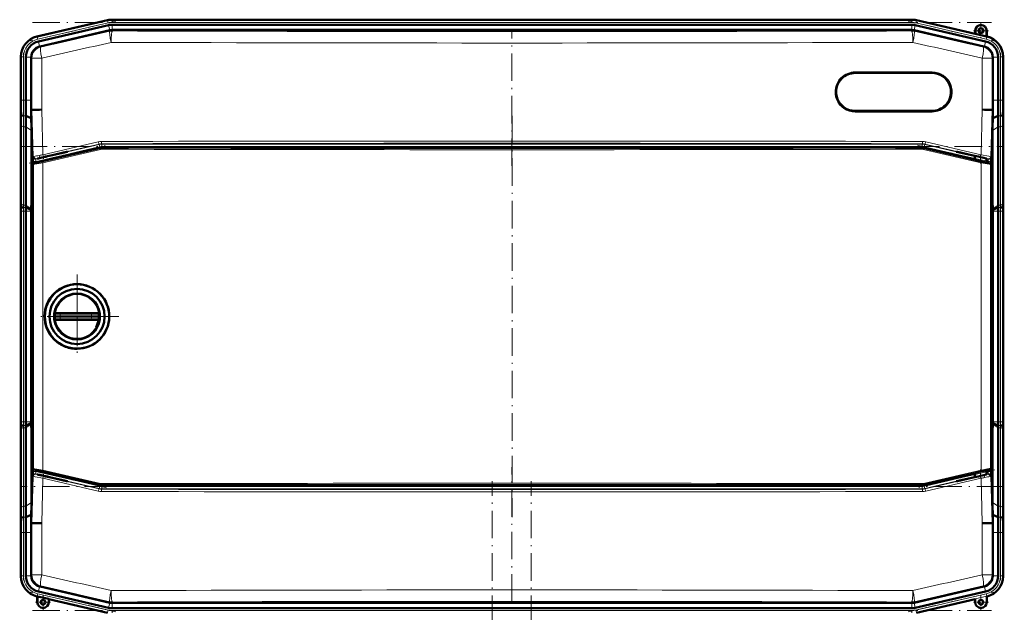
# Model space of a CAD drawing. Extents: x -1438 to 1837, y -1673 to 612.
# Tile 45 of 95: x -1217 to -788, y 308 to 566. Entities that reach past the tile are written whole.
import ezdxf

# ---------------------------------------------------------------- set-up
doc = ezdxf.new("R2010")
doc.units = 0
doc.linetypes.add('DASHDOT', pattern=[18.5, 12, -3, 0.5, -3])

msp = doc.modelspace()

# ---------------------------------------------------------------- linework, layer by layer
at = {"color": 7, "linetype": 'DASHDOT', "lineweight": 18}
for p, q in [((-1175.15, 565.2), (-1212.41, 556.6)), ((-1211.46, 564.64), (-793.79, 564.64)), ((-830.1, 565.2), (-792.84, 556.6)), ((-1002.63, 502.14), (-1002.63, 560.82)), ((-1215.29, 551.46), (-1215.29, 528.83)), ((-789.96, 551.46), (-789.96, 528.83)), ((-1002.62, 523.96), (-1002.62, 349.21)), ((-1216.98, 510.59), (-788.27, 510.59)), ((-1212.84, 503.41), (-1179.14, 511.19)), ((-826.12, 511.19), (-792.41, 503.41)), ((-1215.29, 381.55), (-1215.29, 491.61)), ((-789.96, 491.61), (-789.96, 381.55)), ((-1192.02, 454.79), (-1192.02, 418.39)), ((-1192.02, 449.59), (-1192.02, 423.59)), ((-1173.82, 436.59), (-1210.22, 436.59)), ((-1179.02, 436.59), (-1205.02, 436.59)), ((-1179.14, 361.97), (-1212.84, 369.75)), ((-1002.63, 312.33), (-1002.63, 371.02)), ((-792.41, 369.75), (-826.12, 361.97)), ((-1011.23, -326), (-1011.23, 364.9)), ((-994.23, -326), (-994.23, 364.9)), ((-788.27, 362.56), (-1216.99, 362.56)), ((-1215.29, 344.32), (-1215.29, 321.69)), ((-789.96, 344.32), (-789.96, 321.69)), ((-1175.15, 307.95), (-1212.41, 316.55)), ((-830.1, 307.95), (-792.84, 316.55)), ((-1211.46, 308.51), (-793.79, 308.51))]:
    msp.add_line(p, q, dxfattribs=at)
at = {"color": 7, "lineweight": 50}
for p, q in [((-1178.74, 565.59), (-1209.5, 558.49)), ((-1178.74, 565.59), (-1209.31, 558.53)), ((-1178.25, 563.46), (-1208.82, 556.4)), ((-1176.66, 565.83), (-1156.39, 565.83)), ((-828.6, 565.83), (-1176.66, 565.83)), ((-1176.66, 563.64), (-1156.39, 563.64)), ((-843.59, 565.83), (-1156.39, 565.83)), ((-843.59, 563.64), (-1156.39, 563.64)), ((-843.59, 565.83), (-828.6, 565.83)), ((-843.59, 563.64), (-828.6, 563.64)), ((-827.01, 563.46), (-796.43, 556.4)), ((-826.52, 565.59), (-800.94, 559.69)), ((-826.51, 565.59), (-800.94, 559.69)), ((-1177.76, 561.23), (-1208.13, 554.21)), ((-1177.76, 561.23), (-1177.73, 561.23)), ((-1176.63, 561.35), (-828.62, 561.35)), ((-828.62, 561.35), (-828.6, 561.35)), ((-797.12, 554.21), (-827.5, 561.23)), ((-800.94, 559.69), (-800.94, 561.03)), ((-800.87, 559.6), (-800.94, 559.69)), ((-800.87, 559.6), (-800.87, 561.03)), ((-800.87, 559.6), (-796.01, 558.48)), ((-796.01, 561.03), (-796.01, 558.48)), ((-796.01, 558.48), (-795.94, 558.53)), ((-795.94, 561.03), (-795.94, 558.53)), ((-795.94, 558.53), (-795.75, 558.49)), ((-1216.48, 549.72), (-1216.48, 549.63)), ((-1216.47, 549.72), (-1216.48, 549.52)), ((-1216.48, 549.52), (-1216.48, 530.72)), ((-1214.29, 549.52), (-1214.29, 530.72)), ((-1212, 549.34), (-1212, 549.52)), ((-1212, 549.34), (-1212, 530.72)), ((-793.25, 549.34), (-793.25, 549.52)), ((-793.25, 549.34), (-793.25, 530.72)), ((-790.96, 549.52), (-790.96, 530.72)), ((-788.78, 549.72), (-788.78, 530.72)), ((-788.78, 549.52), (-788.78, 530.72)), ((-853.25, 542.62), (-819.75, 542.62)), ((-1216.33, 524.39), (-1216.5, 526.58)), ((-1216.48, 523.65), (-1216.48, 489.51)), ((-1216.48, 523.65), (-1216.48, 489.51)), ((-1211.95, 523), (-1214.33, 523.99)), ((-1212.01, 526.58), (-1211.68, 526.58)), ((-1211.68, 526.58), (-1211.33, 526.59)), ((-819.75, 526.12), (-853.25, 526.12)), ((-793.92, 526.59), (-793.57, 526.58)), ((-793.24, 526.58), (-793.57, 526.58)), ((-790.92, 523.99), (-793.3, 523)), ((-788.75, 526.58), (-788.92, 524.39)), ((-788.78, 523.65), (-788.78, 489.51)), ((-788.78, 523.65), (-788.78, 489.51)), ((-1214.29, 519.23), (-1214.29, 485.09)), ((-790.96, 519.23), (-790.96, 485.09)), ((-1211.91, 517.54), (-1211.91, 486.58)), ((-793.35, 486.58), (-793.35, 517.54)), ((-1181.85, 509.98), (-1210.89, 503.28)), ((-1206.67, 505.99), (-1205.69, 506.22)), ((-1205.69, 506.13), (-1206.67, 505.9)), ((-1205.69, 506.22), (-1205.54, 506.25)), ((-1205.69, 506.13), (-1205.69, 506.22)), ((-1205.54, 506.17), (-1205.69, 506.13)), ((-1205.54, 506.25), (-1204.84, 506.41)), ((-1204.84, 506.33), (-1205.54, 506.17)), ((-1205.54, 506.17), (-1205.54, 506.25)), ((-1204.84, 506.41), (-1203.42, 506.74)), ((-1203.42, 506.65), (-1204.84, 506.33)), ((-1204.84, 506.33), (-1204.84, 506.41)), ((-1203.42, 506.74), (-1196.56, 508.33)), ((-1196.17, 508.33), (-1203.42, 506.65)), ((-1203.42, 506.65), (-1203.42, 506.74)), ((-1196.17, 508.33), (-1196.56, 508.33)), ((-824.51, 510.11), (-1180.73, 510.11)), ((-823.39, 509.98), (-801.07, 504.83)), ((-801.83, 506.65), (-809.08, 508.33)), ((-808.69, 508.33), (-809.08, 508.33)), ((-808.69, 508.33), (-801.83, 506.74)), ((-801.83, 506.74), (-800.41, 506.41)), ((-801.83, 506.65), (-801.83, 506.74)), ((-801.07, 506.48), (-801.83, 506.65)), ((-801.07, 506.57), (-801.07, 504.75)), ((-800.41, 506.41), (-799.71, 506.25)), ((-799.71, 506.25), (-799.56, 506.22)), ((-799.56, 506.22), (-798.58, 505.99)), ((-1211.28, 502.79), (-1211.28, 370.38)), ((-1211.22, 503.03), (-1211.25, 504.31)), ((-796.08, 505.38), (-796.08, 503.6)), ((-796.08, 503.68), (-795.97, 503.65)), ((-795.97, 503.65), (-795.39, 503.5)), ((-795.39, 503.5), (-794.37, 503.26)), ((-794, 504.31), (-794.04, 503)), ((-793.99, 502.78), (-793.99, 370.39)), ((-1216.28, 484.39), (-1216.45, 486.58)), ((-1211.91, 486.58), (-1211.99, 483.46)), ((-1211.28, 486.59), (-1211.91, 486.58)), ((-793.99, 486.59), (-793.35, 486.58)), ((-793.26, 483.46), (-793.35, 486.58)), ((-788.8, 486.58), (-788.97, 484.39)), ((-1216.48, 482.43), (-1216.48, 390.72)), ((-1214.29, 390.72), (-1214.29, 482.44)), ((-1212, 483.04), (-1214.28, 483.99)), ((-1211.99, 483.46), (-1212, 483.04)), ((-1212, 483.04), (-1212, 482.44)), ((-1212, 482.44), (-1212, 390.72)), ((-793.25, 483.04), (-793.26, 483.46)), ((-790.97, 483.99), (-793.25, 483.04)), ((-793.25, 482.44), (-793.25, 483.04)), ((-793.25, 390.72), (-793.25, 482.44)), ((-790.96, 482.44), (-790.96, 390.72)), ((-788.78, 482.44), (-788.78, 390.72)), ((-788.78, 482.43), (-788.78, 390.72)), ((-1201.94, 437.85), (-1201.97, 437.64)), ((-1200.86, 438.09), (-1201.47, 438.09)), ((-1200.86, 438.09), (-1199.21, 438.09)), ((-1185.72, 438.09), (-1199.21, 438.09)), ((-1185.72, 438.09), (-1184.89, 438.09)), ((-1184.89, 438.09), (-1184.16, 438.09)), ((-1184.16, 438.09), (-1183.39, 438.09)), ((-1182.57, 438.09), (-1183.39, 438.09)), ((-1182.08, 437.64), (-1182.1, 437.85)), ((-1201.43, 436.59), (-1202.02, 436.59)), ((-1201.94, 435.33), (-1201.97, 435.53)), ((-1200.86, 435.09), (-1201.47, 435.09)), ((-1199.38, 436.59), (-1201.43, 436.59)), ((-1200.86, 435.09), (-1199.21, 435.09)), ((-1199.38, 436.59), (-1185.71, 436.59)), ((-1185.72, 435.09), (-1199.21, 435.09)), ((-1185.72, 435.09), (-1183.39, 435.09)), ((-1182.82, 436.59), (-1185.71, 436.59)), ((-1182.57, 435.09), (-1183.39, 435.09)), ((-1182.02, 436.59), (-1182.82, 436.59)), ((-1182.08, 435.53), (-1182.1, 435.33)), ((-1192.28, 422.5), (-1192.02, 422.5)), ((-1212, 390.11), (-1212, 390.72)), ((-793.25, 390.72), (-793.25, 390.11)), ((-1216.28, 388.77), (-1216.45, 386.58)), ((-1214.29, 353.93), (-1214.29, 388.07)), ((-1212, 390.11), (-1214.28, 389.17)), ((-1211.99, 389.7), (-1212, 390.11)), ((-1211.91, 386.57), (-1211.99, 389.7)), ((-1211.28, 386.57), (-1211.91, 386.57)), ((-1211.91, 355.61), (-1211.91, 386.57)), ((-793.99, 386.57), (-793.35, 386.57)), ((-793.26, 389.7), (-793.35, 386.57)), ((-793.35, 386.57), (-793.35, 355.61)), ((-793.25, 390.11), (-793.26, 389.7)), ((-790.97, 389.17), (-793.25, 390.11)), ((-790.96, 353.93), (-790.96, 388.07)), ((-788.8, 386.58), (-788.97, 388.77)), ((-1216.48, 349.51), (-1216.48, 383.65)), ((-1216.48, 349.51), (-1216.48, 383.65)), ((-788.78, 349.51), (-788.78, 383.65)), ((-788.78, 349.51), (-788.78, 383.65)), ((-1211.22, 370.14), (-1211.25, 368.84)), ((-1181.85, 363.19), (-1210.89, 369.89)), ((-796.08, 367.77), (-796.08, 369.57)), ((-795.97, 369.52), (-796.08, 369.5)), ((-795.39, 369.67), (-795.97, 369.52)), ((-794.37, 369.91), (-795.39, 369.67)), ((-794, 368.84), (-794.04, 370.18)), ((-1205.69, 367.02), (-1206.68, 367.25)), ((-1206.68, 367.16), (-1205.69, 366.93)), ((-1205.69, 367.02), (-1205.54, 366.99)), ((-1205.69, 367.02), (-1205.69, 366.93)), ((-1205.54, 366.9), (-1205.69, 366.93)), ((-1205.54, 366.99), (-1204.84, 366.83)), ((-1205.54, 366.99), (-1205.54, 366.9)), ((-1204.84, 366.74), (-1205.54, 366.9)), ((-1204.84, 366.83), (-1203.42, 366.5)), ((-1204.84, 366.83), (-1204.84, 366.74)), ((-1203.42, 366.41), (-1204.84, 366.74)), ((-1196.17, 364.83), (-1203.42, 366.5)), ((-1203.42, 366.5), (-1203.42, 366.41)), ((-1203.42, 366.41), (-1196.56, 364.83)), ((-1196.56, 364.83), (-1196.17, 364.83)), ((-801.07, 368.34), (-823.39, 363.19)), ((-801.83, 366.5), (-809.08, 364.83)), ((-808.69, 364.83), (-809.08, 364.83)), ((-808.69, 364.83), (-801.83, 366.41)), ((-801.83, 366.41), (-800.41, 366.74)), ((-801.07, 366.68), (-801.83, 366.5)), ((-801.83, 366.5), (-801.83, 366.41)), ((-801.07, 368.42), (-801.07, 366.59)), ((-800.41, 366.74), (-799.71, 366.9)), ((-799.71, 366.9), (-799.56, 366.93)), ((-799.56, 366.93), (-798.58, 367.16)), ((-1180.73, 363.06), (-824.51, 363.06)), ((-1216.33, 348.77), (-1216.5, 346.58)), ((-1211.95, 350.16), (-1214.33, 349.17)), ((-1212.01, 346.57), (-1211.98, 348.39)), ((-1211.98, 348.39), (-1211.95, 350.16)), ((-790.92, 349.17), (-793.3, 350.16)), ((-793.3, 350.16), (-793.27, 348.39)), ((-793.27, 348.39), (-793.24, 346.57)), ((-788.75, 346.58), (-788.92, 348.77)), ((-1212.01, 346.57), (-1211.68, 346.57)), ((-1211.33, 346.56), (-1211.68, 346.57)), ((-793.57, 346.57), (-793.92, 346.56)), ((-793.24, 346.57), (-793.57, 346.57)), ((-1216.48, 323.63), (-1216.48, 342.43)), ((-1214.29, 323.63), (-1214.29, 342.44)), ((-1212, 323.81), (-1212, 342.44)), ((-793.25, 323.81), (-793.25, 342.44)), ((-790.96, 323.63), (-790.96, 342.44)), ((-788.78, 323.43), (-788.78, 342.44)), ((-788.78, 323.63), (-788.78, 342.43)), ((-1216.47, 323.43), (-1216.48, 323.63)), ((-1216.48, 323.43), (-1216.48, 323.52)), ((-1212, 323.81), (-1212, 323.63)), ((-793.25, 323.81), (-793.25, 323.63)), ((-1177.76, 311.93), (-1208.13, 318.94)), ((-797.12, 318.94), (-827.5, 311.93)), ((-1209.31, 314.62), (-1209.5, 314.67)), ((-1209.31, 314.62), (-1209.5, 314.67)), ((-1209.31, 314.62), (-1209.27, 314.69)), ((-1209.31, 312.12), (-1209.31, 314.62)), ((-1209.27, 312.12), (-1209.27, 314.69)), ((-1209.27, 314.69), (-1204.34, 313.55)), ((-1178.25, 309.69), (-1208.82, 316.75)), ((-1204.34, 313.55), (-1204.31, 313.47)), ((-1204.34, 313.55), (-1204.34, 312.12)), ((-1204.31, 312.12), (-1204.31, 313.47)), ((-1204.31, 313.47), (-1204.31, 312.12)), ((-1178.74, 307.56), (-1204.31, 313.47)), ((-827.01, 309.69), (-796.43, 316.75)), ((-826.52, 307.56), (-800.94, 313.47)), ((-800.94, 313.47), (-800.94, 312.12)), ((-795.94, 314.62), (-795.75, 314.67)), ((-795.94, 312.12), (-795.94, 314.62)), ((-1177.76, 311.93), (-1177.73, 311.92)), ((-1176.66, 311.8), (-1176.63, 311.8)), ((-1176.66, 309.51), (-1156.39, 309.51)), ((-1176.63, 311.8), (-828.62, 311.8)), ((-843.59, 309.51), (-1156.39, 309.51)), ((-843.59, 309.51), (-828.6, 309.51)), ((-828.62, 311.8), (-828.6, 311.8))]:
    msp.add_line(p, q, dxfattribs=at)
at = {"color": 7, "lineweight": 18}
for p, q in [((-1178.7, 565.41), (-1209.32, 558.34)), ((-1178.47, 564.44), (-1209.1, 557.37)), ((-1178.7, 565.41), (-1178.74, 565.59)), ((-1178.7, 565.41), (-1178.47, 564.44)), ((-1177.73, 561.23), (-1178.25, 563.46)), ((-1176.66, 565.64), (-1176.66, 565.83)), ((-1176.66, 565.64), (-1176.66, 564.64)), ((-1176.66, 565.64), (-828.6, 565.64)), ((-1176.66, 564.64), (-828.6, 564.64)), ((-1176.66, 561.35), (-1176.66, 563.64)), ((-828.6, 565.64), (-828.6, 565.83)), ((-828.6, 565.64), (-828.6, 564.64)), ((-828.6, 561.35), (-828.6, 563.64)), ((-827.52, 561.23), (-827.01, 563.46)), ((-826.56, 565.41), (-826.78, 564.44)), ((-826.78, 564.44), (-796.16, 557.37)), ((-826.56, 565.41), (-826.51, 565.59)), ((-826.56, 565.41), (-795.93, 558.34)), ((-1209.5, 558.49), (-1209.32, 558.34)), ((-1209.1, 557.37), (-1209.32, 558.34)), ((-1177.71, 560.8), (-1177.76, 561.23)), ((-1176.63, 561.35), (-1176.58, 560.93)), ((-828.67, 560.93), (-828.62, 561.35)), ((-827.5, 561.23), (-827.54, 560.8)), ((-800.87, 561.03), (-800.94, 561.03)), ((-795.93, 558.34), (-796.16, 557.37)), ((-796.01, 561.03), (-795.94, 561.03)), ((-795.93, 558.34), (-795.75, 558.49)), ((-1208.3, 554.17), (-1208.82, 556.4)), ((-1208.13, 554.21), (-1207.81, 553.96)), ((-797.44, 553.96), (-797.12, 554.21)), ((-796.95, 554.17), (-796.43, 556.4)), ((-1216.29, 549.58), (-1216.48, 549.72)), ((-1216.29, 549.58), (-1216.29, 530.72)), ((-1216.29, 549.58), (-1215.29, 549.58)), ((-1215.29, 549.58), (-1215.29, 530.72)), ((-1212, 549.52), (-1214.29, 549.52)), ((-1211.68, 549.09), (-1212, 549.34)), ((-1211.68, 526.58), (-1211.68, 549.09)), ((-1207.38, 549.09), (-1211.68, 549.09)), ((-1207.38, 549.09), (-1207.38, 526.65)), ((-797.87, 526.65), (-797.87, 549.09)), ((-793.57, 549.09), (-797.87, 549.09)), ((-793.25, 549.34), (-793.57, 549.09)), ((-793.57, 549.09), (-793.57, 526.58)), ((-793.25, 549.52), (-790.96, 549.52)), ((-789.96, 549.58), (-789.96, 530.72)), ((-789.96, 549.58), (-788.96, 549.58)), ((-788.78, 549.72), (-788.96, 549.58)), ((-788.96, 549.58), (-788.96, 530.72)), ((-819.69, 543.12), (-853.2, 543.12)), ((-1216.29, 530.72), (-1216.48, 530.72)), ((-1216.29, 530.72), (-1215.29, 530.72)), ((-1214.29, 530.72), (-1215.29, 530.72)), ((-1212, 530.72), (-1214.29, 530.72)), ((-793.25, 530.72), (-790.96, 530.72)), ((-790.96, 530.72), (-789.96, 530.72)), ((-788.96, 530.72), (-789.96, 530.72)), ((-788.96, 530.72), (-788.78, 530.72)), ((-1214.33, 523.99), (-1215.33, 523.99)), ((-1211.14, 506.15), (-1211.68, 526.58)), ((-1207.38, 526.65), (-1206.86, 507.03)), ((-853.2, 525.62), (-819.69, 525.62)), ((-798.39, 507.03), (-797.87, 526.65)), ((-793.57, 526.58), (-794.11, 506.15)), ((-789.92, 523.99), (-790.92, 523.99)), ((-1216.29, 519.91), (-1216.29, 485.77)), ((-1215.29, 519.23), (-1215.29, 485.09)), ((-1214.29, 519.23), (-1215.29, 519.23)), ((-1211.91, 517.54), (-1214.29, 519.23)), ((-790.96, 519.23), (-793.35, 517.54)), ((-789.96, 519.23), (-790.96, 519.23)), ((-789.96, 519.23), (-789.96, 485.09)), ((-788.96, 519.91), (-788.96, 485.77)), ((-1210.04, 505.08), (-1182.38, 511.47)), ((-1182.16, 510.49), (-1209.82, 504.11)), ((-1206.86, 507.03), (-1182.75, 512.65)), ((-1182.41, 511.68), (-1206.5, 506.06)), ((-1182.38, 511.47), (-1182.41, 511.68)), ((-1182.16, 510.49), (-1182.38, 511.47)), ((-1181.28, 511.81), (-1181.26, 511.59)), ((-1181.26, 511.59), (-823.99, 511.59)), ((-1181.26, 510.59), (-1181.26, 511.59)), ((-823.99, 510.59), (-1181.26, 510.59)), ((-823.99, 511.59), (-823.97, 511.81)), ((-823.99, 510.59), (-823.99, 511.59)), ((-823.09, 510.49), (-822.87, 511.47)), ((-801.07, 505.41), (-823.09, 510.49)), ((-822.85, 511.68), (-822.87, 511.47)), ((-822.87, 511.47), (-801.07, 506.43)), ((-798.75, 506.06), (-822.85, 511.68)), ((-822.5, 512.65), (-798.39, 507.03)), ((-1211.27, 506.03), (-1211.14, 506.15)), ((-1206.94, 504.04), (-1181.83, 509.77)), ((-1181.78, 509.29), (-1206.9, 503.55)), ((-1206.67, 505.9), (-1206.67, 505.99)), ((-1181.83, 509.77), (-1181.85, 509.98)), ((-1180.73, 510.11), (-1180.71, 509.9)), ((-824.54, 509.9), (-824.51, 510.11)), ((-798.34, 503.55), (-823.46, 509.29)), ((-823.39, 509.98), (-823.41, 509.77)), ((-823.41, 509.77), (-798.3, 504.04)), ((-794.11, 506.15), (-793.98, 506.03)), ((-1211.2, 502.73), (-1211.28, 502.79)), ((-1211.2, 370.44), (-1211.2, 502.73)), ((-1210.89, 503.28), (-1210.82, 503.22)), ((-1209.92, 505.2), (-1210.04, 505.08)), ((-1209.82, 504.11), (-1210.04, 505.08)), ((-1206.9, 503.55), (-1206.9, 369.62)), ((-798.34, 369.62), (-798.34, 503.55)), ((-796.08, 505.28), (-795.21, 505.08)), ((-795.43, 504.11), (-796.08, 504.26)), ((-795.43, 504.11), (-795.21, 505.08)), ((-795.21, 505.08), (-795.33, 505.2)), ((-794.43, 503.22), (-794.37, 503.26)), ((-793.99, 502.78), (-794.04, 502.73)), ((-794.04, 502.73), (-794.04, 370.44)), ((-1216.45, 486.58), (-1216.5, 486.58)), ((-1214.29, 485.09), (-1215.29, 485.09)), ((-1211.99, 483.46), (-1214.29, 485.09)), ((-790.96, 485.09), (-793.26, 483.46)), ((-789.96, 485.09), (-790.96, 485.09)), ((-788.8, 486.58), (-788.75, 486.58)), ((-1216.29, 482.44), (-1216.48, 482.44)), ((-1216.29, 390.72), (-1216.29, 482.44)), ((-1216.29, 482.44), (-1215.29, 482.44)), ((-1214.29, 482.44), (-1215.29, 482.44)), ((-1215.29, 390.72), (-1215.29, 482.44)), ((-1214.28, 483.99), (-1215.28, 483.99)), ((-1212, 482.44), (-1214.29, 482.44)), ((-790.96, 482.44), (-793.25, 482.44)), ((-789.97, 483.99), (-790.97, 483.99)), ((-789.96, 482.44), (-790.96, 482.44)), ((-789.96, 482.44), (-788.96, 482.44)), ((-789.96, 482.44), (-789.96, 390.72)), ((-788.78, 482.44), (-788.96, 482.44)), ((-788.96, 482.44), (-788.96, 390.72)), ((-1201.35, 437.65), (-1201.97, 437.64)), ((-1199.3, 437.59), (-1185.8, 437.59)), ((-1182.08, 437.64), (-1182.9, 437.65)), ((-1201.35, 435.52), (-1201.97, 435.53)), ((-1201.35, 435.52), (-1200.7, 435.54)), ((-1199.3, 435.58), (-1185.8, 435.58)), ((-1184.78, 435.55), (-1183.87, 435.53)), ((-1183.87, 435.53), (-1182.9, 435.52)), ((-1182.08, 435.53), (-1182.9, 435.52)), ((-1216.29, 390.72), (-1216.48, 390.72)), ((-1216.29, 390.72), (-1215.29, 390.72)), ((-1214.29, 390.72), (-1215.29, 390.72)), ((-1212, 390.72), (-1214.29, 390.72)), ((-790.96, 390.72), (-793.25, 390.72)), ((-789.96, 390.72), (-790.96, 390.72)), ((-789.96, 390.72), (-788.96, 390.72)), ((-788.78, 390.72), (-788.96, 390.72)), ((-1216.5, 386.58), (-1216.45, 386.58)), ((-1216.29, 353.24), (-1216.29, 387.39)), ((-1214.29, 388.07), (-1215.29, 388.07)), ((-1215.29, 353.93), (-1215.29, 388.07)), ((-1214.28, 389.17), (-1215.28, 389.17)), ((-1211.99, 389.7), (-1214.29, 388.07)), ((-790.96, 388.07), (-793.26, 389.7)), ((-789.97, 389.17), (-790.97, 389.17)), ((-789.96, 388.07), (-790.96, 388.07)), ((-789.96, 353.93), (-789.96, 388.07)), ((-788.96, 353.24), (-788.96, 387.39)), ((-788.75, 386.58), (-788.8, 386.58)), ((-1211.28, 370.38), (-1211.2, 370.44)), ((-1210.82, 369.95), (-1210.89, 369.89)), ((-1209.82, 369.05), (-1210.04, 368.07)), ((-1209.82, 369.05), (-1182.16, 362.66)), ((-1181.83, 363.4), (-1206.94, 369.14)), ((-1206.9, 369.62), (-1181.78, 363.88)), ((-823.46, 363.88), (-798.34, 369.62)), ((-798.3, 369.14), (-823.41, 363.4)), ((-796.08, 368.9), (-795.43, 369.05)), ((-795.43, 369.05), (-795.21, 368.07)), ((-794.37, 369.91), (-794.43, 369.95)), ((-794.04, 370.44), (-793.99, 370.39)), ((-1211.68, 346.57), (-1211.14, 367.01)), ((-1211.14, 367.01), (-1211.27, 367.13)), ((-1182.38, 361.69), (-1210.04, 368.07)), ((-1210.04, 368.07), (-1209.92, 367.96)), ((-1206.86, 366.13), (-1207.38, 346.51)), ((-1182.75, 360.51), (-1206.86, 366.13)), ((-1206.68, 367.25), (-1206.68, 367.16)), ((-1206.5, 367.1), (-1182.41, 361.48)), ((-823.09, 362.66), (-801.07, 367.75)), ((-801.07, 366.72), (-822.87, 361.69)), ((-822.85, 361.48), (-798.75, 367.1)), ((-798.39, 366.13), (-822.5, 360.51)), ((-797.87, 346.51), (-798.39, 366.13)), ((-795.21, 368.07), (-796.08, 367.87)), ((-795.33, 367.96), (-795.21, 368.07)), ((-793.98, 367.13), (-794.11, 367.01)), ((-794.11, 367.01), (-793.57, 346.57)), ((-1182.38, 361.69), (-1182.41, 361.48)), ((-1182.16, 362.66), (-1182.38, 361.69)), ((-1181.83, 363.4), (-1181.85, 363.19)), ((-1181.28, 361.35), (-1181.26, 361.56)), ((-1181.26, 362.56), (-1181.26, 361.56)), ((-1181.26, 362.56), (-823.99, 362.56)), ((-823.99, 361.56), (-1181.26, 361.56)), ((-1180.71, 363.27), (-1180.73, 363.06)), ((-824.51, 363.06), (-824.54, 363.27)), ((-823.99, 362.56), (-823.99, 361.56)), ((-823.99, 361.56), (-823.97, 361.35)), ((-823.39, 363.19), (-823.41, 363.4)), ((-823.09, 362.66), (-822.87, 361.69)), ((-822.85, 361.48), (-822.87, 361.69)), ((-1214.29, 353.93), (-1215.29, 353.93)), ((-1211.91, 355.61), (-1214.29, 353.93)), ((-790.96, 353.93), (-793.35, 355.61)), ((-789.96, 353.93), (-790.96, 353.93)), ((-1214.33, 349.17), (-1215.33, 349.17)), ((-789.92, 349.17), (-790.92, 349.17)), ((-1211.68, 324.07), (-1211.68, 346.57)), ((-1207.38, 346.51), (-1207.38, 324.07)), ((-797.87, 324.07), (-797.87, 346.51)), ((-793.57, 346.57), (-793.57, 324.07)), ((-1216.29, 342.44), (-1216.48, 342.44)), ((-1216.29, 342.44), (-1215.29, 342.44)), ((-1216.29, 323.58), (-1216.29, 342.44)), ((-1214.29, 342.44), (-1215.29, 342.44)), ((-1215.29, 323.58), (-1215.29, 342.44)), ((-1212, 342.44), (-1214.29, 342.44)), ((-793.25, 342.44), (-790.96, 342.44)), ((-790.96, 342.44), (-789.96, 342.44)), ((-788.96, 342.44), (-789.96, 342.44)), ((-789.96, 323.58), (-789.96, 342.44)), ((-788.96, 342.44), (-788.78, 342.44)), ((-788.96, 323.58), (-788.96, 342.44)), ((-1216.48, 323.43), (-1216.29, 323.58)), ((-1215.29, 323.58), (-1216.29, 323.58)), ((-1212, 323.63), (-1214.29, 323.63)), ((-1211.68, 324.07), (-1212, 323.81)), ((-1211.68, 324.07), (-1207.38, 324.07)), ((-797.87, 324.07), (-793.57, 324.07)), ((-793.25, 323.81), (-793.57, 324.07)), ((-793.25, 323.63), (-790.96, 323.63)), ((-788.96, 323.58), (-789.96, 323.58)), ((-788.96, 323.58), (-788.78, 323.43)), ((-1208.3, 318.98), (-1208.82, 316.75)), ((-1208.13, 318.94), (-1207.81, 319.2)), ((-797.44, 319.2), (-797.12, 318.94)), ((-796.95, 318.98), (-796.43, 316.75)), ((-1209.32, 314.81), (-1209.5, 314.67)), ((-1209.32, 314.81), (-1209.1, 315.79)), ((-1178.7, 307.74), (-1209.32, 314.81)), ((-1178.47, 308.72), (-1209.1, 315.79)), ((-826.78, 308.72), (-796.16, 315.79)), ((-826.56, 307.74), (-795.93, 314.81)), ((-796.16, 315.79), (-795.93, 314.81)), ((-795.75, 314.67), (-795.93, 314.81)), ((-1209.27, 312.12), (-1209.31, 312.12)), ((-1204.34, 312.12), (-1204.31, 312.12)), ((-1178.7, 307.74), (-1178.47, 308.72)), ((-1177.73, 311.92), (-1178.25, 309.69)), ((-1177.71, 312.35), (-1177.76, 311.93)), ((-1176.66, 311.8), (-1176.66, 309.51)), ((-1176.63, 311.8), (-1176.58, 312.23)), ((-828.67, 312.23), (-828.62, 311.8)), ((-828.6, 311.8), (-828.6, 309.51)), ((-827.5, 311.93), (-827.54, 312.35)), ((-827.52, 311.92), (-827.01, 309.69)), ((-826.56, 307.74), (-826.78, 308.72)), ((-1178.7, 307.74), (-1178.74, 307.56)), ((-1176.66, 308.51), (-828.6, 308.51)), ((-1176.66, 307.51), (-1176.66, 308.51)), ((-828.6, 307.51), (-828.6, 308.51)), ((-826.56, 307.74), (-826.51, 307.56))]:
    msp.add_line(p, q, dxfattribs=at)
at = {"color": 7, "linetype": 'DASHDOT', "lineweight": 18, "ltscale": 0.1625}
for p, q in [((-798.44, 564.28), (-798.44, 557.78)), ((-795.19, 561.03), (-801.69, 561.03)), ((-1206.81, 315.37), (-1206.81, 308.87)), ((-798.44, 315.37), (-798.44, 308.87)), ((-1203.56, 312.12), (-1210.06, 312.12)), ((-795.19, 312.12), (-801.69, 312.12))]:
    msp.add_line(p, q, dxfattribs=at)
at = {"color": 7, "linetype": 'DASHDOT', "lineweight": 18, "ltscale": 0.020221}
msp.add_line((-1206.67, 506.06), (-1206.67, 505.25), dxfattribs=at)
at = {"color": 7, "linetype": 'DASHDOT', "lineweight": 18, "ltscale": 0.019627}
msp.add_line((-798.58, 506.06), (-798.58, 505.27), dxfattribs=at)
at = {"color": 7, "linetype": 'DASHDOT', "lineweight": 18, "ltscale": 0.08985}
msp.add_line((-798.57, 506.87), (-798.57, 503.27), dxfattribs=at)
at = {"color": 7, "linetype": 'DASHDOT', "lineweight": 18, "ltscale": 0.089713}
msp.add_line((-798.57, 369.88), (-798.57, 366.29), dxfattribs=at)
at = {"color": 7, "linetype": 'DASHDOT', "lineweight": 18, "ltscale": 0.019753}
msp.add_line((-1206.68, 367.1), (-1206.68, 367.89), dxfattribs=at)
at = {"color": 7, "linetype": 'DASHDOT', "lineweight": 18, "ltscale": 0.019614}
msp.add_line((-798.58, 367.1), (-798.58, 367.88), dxfattribs=at)
at = {"color": 7, "linetype": 'DASHDOT', "lineweight": 18, "ltscale": 0.160231}
msp.add_line((-1206.81, 315.33), (-1206.81, 308.92), dxfattribs=at)
at = {"color": 7, "linetype": 'DASHDOT', "lineweight": 18, "ltscale": 0.160233}
msp.add_line((-1203.6, 312.12), (-1210.01, 312.12), dxfattribs=at)
at = {"color": 7, "lineweight": 18}
for points in [[(-1211.14, 506.15), (-1211.13, 506.15), (-1211.09, 506.16), (-1210.79, 506.24)], [(-795.33, 505.2), (-795.34, 505.2), (-795.35, 505.21), (-795.47, 505.25), (-797.15, 505.67), (-798.75, 506.06)], [(-798.39, 507.03), (-794.95, 506.35), (-794.16, 506.17), (-794.12, 506.15), (-794.11, 506.15)], [(-1206.9, 503.55), (-1210.4, 502.86), (-1211.08, 502.74), (-1211.18, 502.73), (-1211.2, 502.73), (-1211.2, 502.73), (-1211.2, 502.73)], [(-1210.82, 503.22), (-1210.81, 503.22), (-1210.8, 503.22), (-1210.73, 503.23), (-1210.08, 503.35), (-1206.94, 504.04)], [(-1209.64, 505.29), (-1209.88, 505.21), (-1209.91, 505.2), (-1209.92, 505.2)], [(-794.04, 502.73), (-794.04, 502.73), (-794.06, 502.73), (-794.15, 502.74), (-794.91, 502.87), (-798.34, 503.55)], [(-798.3, 504.04), (-796, 503.52), (-794.62, 503.24), (-794.45, 503.22), (-794.43, 503.22), (-794.43, 503.22), (-794.43, 503.22)], [(-1199.21, 438.09), (-1199.21, 438.09), (-1199.22, 438.08), (-1199.23, 438.07), (-1199.24, 438.04), (-1199.29, 437.83), (-1199.3, 437.59)], [(-1185.8, 437.59), (-1185.78, 437.94), (-1185.76, 438.04), (-1185.74, 438.07), (-1185.73, 438.08), (-1185.73, 438.08), (-1185.72, 438.09)], [(-1185.8, 437.59), (-1183.54, 437.65), (-1182.9, 437.65)], [(-1199.21, 435.09), (-1199.21, 435.09), (-1199.22, 435.09), (-1199.23, 435.1), (-1199.24, 435.13), (-1199.29, 435.35), (-1199.3, 435.58)], [(-1185.8, 435.58), (-1185.78, 435.23), (-1185.76, 435.13), (-1185.74, 435.1), (-1185.73, 435.09), (-1185.73, 435.09), (-1185.72, 435.09)], [(-1211.2, 370.44), (-1211.2, 370.44), (-1211.19, 370.44), (-1211.09, 370.43), (-1210.34, 370.3), (-1206.9, 369.62)], [(-1206.94, 369.14), (-1209.24, 369.65), (-1210.62, 369.93), (-1210.79, 369.95), (-1210.81, 369.95), (-1210.81, 369.95), (-1210.82, 369.95)], [(-798.34, 369.62), (-794.84, 370.31), (-794.17, 370.43), (-794.07, 370.44), (-794.05, 370.44), (-794.04, 370.44), (-794.04, 370.44)], [(-794.43, 369.95), (-794.43, 369.95), (-794.44, 369.95), (-794.52, 369.95), (-795.17, 369.82), (-798.3, 369.14)], [(-1206.86, 366.13), (-1210.3, 366.81), (-1211.09, 366.99), (-1211.13, 367.01), (-1211.14, 367.01)], [(-1209.92, 367.96), (-1209.91, 367.96), (-1209.9, 367.95), (-1209.78, 367.91), (-1208.1, 367.48), (-1206.5, 367.1)], [(-795.61, 367.87), (-795.37, 367.94), (-795.34, 367.95), (-795.33, 367.96)], [(-794.11, 367.01), (-794.12, 367.01), (-794.16, 366.99), (-794.46, 366.92)]]:
    msp.add_lwpolyline(points, dxfattribs=at)
at = {"color": 7, "lineweight": 50}
for points in [[(-1206.67, 505.99), (-1208.13, 505.65), (-1209.1, 505.41), (-1209.26, 505.36), (-1209.28, 505.35), (-1209.28, 505.35)], [(-1209.28, 505.35), (-1209.28, 505.35), (-1209.27, 505.35), (-1209.23, 505.35), (-1208.84, 505.42), (-1206.67, 505.9)], [(-798.58, 505.99), (-797.12, 505.65), (-796.16, 505.41), (-795.99, 505.36), (-795.97, 505.35), (-795.97, 505.35)], [(-801.07, 504.75), (-801.06, 504.75), (-801.06, 504.75), (-801.03, 504.73), (-800.67, 504.63), (-797.66, 503.92), (-796.12, 503.6), (-796.08, 503.6), (-796.08, 503.6), (-796.08, 503.6)], [(-795.97, 505.35), (-795.97, 505.35), (-795.98, 505.35), (-795.98, 505.35), (-796.08, 505.36)], [(-1201.94, 437.85), (-1201.94, 437.84), (-1201.94, 437.84), (-1201.94, 437.84), (-1201.94, 437.84), (-1201.93, 437.85), (-1201.91, 437.87)], [(-1182.13, 437.87), (-1182.11, 437.85), (-1182.1, 437.84), (-1182.1, 437.84), (-1182.1, 437.84), (-1182.1, 437.84), (-1182.1, 437.85)], [(-1201.94, 435.33), (-1201.94, 435.33), (-1201.94, 435.33), (-1201.94, 435.33), (-1201.93, 435.32), (-1201.84, 435.23), (-1201.68, 435.13)], [(-1182.13, 435.31), (-1182.11, 435.33), (-1182.1, 435.33), (-1182.1, 435.33), (-1182.1, 435.33), (-1182.1, 435.33), (-1182.1, 435.33)], [(-798.02, 369.17), (-800.17, 368.66), (-800.97, 368.46), (-801.06, 368.43), (-801.06, 368.42), (-801.07, 368.42)], [(-796.08, 369.57), (-796.08, 369.57), (-796.08, 369.57), (-796.09, 369.57), (-796.19, 369.56), (-797.04, 369.39), (-798.02, 369.17)], [(-1209.28, 367.81), (-1209.28, 367.81), (-1209.27, 367.8), (-1209.23, 367.79), (-1208.84, 367.68), (-1206.68, 367.16)], [(-1206.68, 367.25), (-1208.13, 367.58), (-1209.09, 367.78), (-1209.26, 367.81), (-1209.27, 367.81), (-1209.28, 367.81), (-1209.28, 367.81), (-1209.28, 367.81)], [(-798.58, 367.16), (-797.12, 367.5), (-796.16, 367.75), (-795.99, 367.8), (-795.97, 367.81), (-795.97, 367.81)], [(-795.97, 367.81), (-795.97, 367.81), (-795.98, 367.81), (-795.98, 367.81), (-796.08, 367.8)]]:
    msp.add_lwpolyline(points, dxfattribs=at)
for centre, radius in [((-798.44, 561.03), 1.07), ((-798.44, 561.03), 1), ((-1192.02, 436.59), 14), ((-1192.02, 436.59), 12), ((-1206.81, 312.12), 1.03), ((-1206.81, 312.12), 1), ((-798.44, 312.12), 1)]:
    msp.add_circle(centre, radius, dxfattribs=at)
for centre, radius, start, end in [((-1176.66, 556.58), 9.25, 90.0004, 102.9992), ((-1176.66, 556.58), 9.25, 90.0004, 102.9992), ((-1176.66, 556.58), 7.06, 90.0004, 102.9993), ((-828.6, 556.58), 9.25, 77.0008, 89.9996), ((-828.6, 556.58), 9.25, 77.0007, 89.9996), ((-828.6, 556.58), 7.06, 77.0006, 89.9996), ((-798.44, 561.03), 2.5, 0, 180), ((-798.44, 561.03), 2.43, 360, 180), ((-1207.48, 549.72), 8.99, 102.9916, 180.0084), ((-798.02, 549.52), 9.25, 359.9943, 77.0057), ((-797.77, 549.72), 8.99, 359.9916, 77.0084), ((-1207.23, 549.52), 7.06, 102.9968, 180.0034), ((-1207, 549.34), 5.01, 105.1072, 177.8928), ((-798.25, 549.34), 5.01, 2.1031, 74.9072), ((-798.02, 549.52), 7.06, 359.9966, 77.0032), ((-853.25, 534.37), 8.25, 134.9699, 270), ((-853.25, 534.37), 8.25, 90, 134.9612), ((-819.75, 534.37), 8.25, 314.9294, 90), ((-1564.06, 530.63), 347.59, 359.3315, 0.0143), ((-1784.53, 530.58), 570.24, 359.3376, 0.0139), ((-1904.47, 530.7), 692.47, 359.65945, 0.00195), ((-819.75, 534.37), 8.25, 270, 314.9153), ((-100.76, 530.7), 692.49, 179.99805, 180.34055), ((-220.72, 530.58), 570.24, 179.9861, 180.6624), ((-441.19, 530.63), 347.59, 179.9856, 180.6685), ((-1423.7, 523.4), 207.22, 0.0687, 0.8785), ((-1554.07, 518.83), 339.78, 0.0681, 0.8707), ((-1822.78, 513.74), 610.9, 0.86852, 1.20439), ((-1191.9, -679.02), 1205.77, 90.73585, 90.92355), ((-813.37, -680.15), 1206.9, 89.07649, 89.26402), ((-182.47, 513.74), 610.9, 178.79561, 179.13148), ((-451.18, 518.83), 339.78, 179.1293, 179.9319), ((-581.55, 523.4), 207.22, 179.1215, 179.9313), ((-1603.37, 517.08), 391.47, 0.0681, 0.8669), ((-401.89, 517.08), 391.46, 179.1331, 179.9319), ((-1150.75, 505.84), 60.52, 179.8196, 181.4448), ((-854.5, 505.84), 60.52, 358.5511, 0.1764), ((-1210.78, 502.79), 0.5, 102.9976, 180.0022), ((-794.49, 502.78), 0.5, 359.998, 77.002), ((-1423.84, 489.76), 207.36, 359.1212, 359.9305), ((-1004.05, 489.75), 212.42, 180.0663, 180.8562), ((-1001.19, 489.75), 212.42, 359.1437, 359.9337), ((-581.41, 489.76), 207.36, 180.0695, 180.8788), ((-1563.55, 482.52), 347.08, 359.9853, 0.6691), ((-858.74, 482.52), 357.73, 179.3493, 180.0128), ((-1134.47, 485.18), 79.83, 180.0641, 180.8524), ((-870.78, 485.18), 79.82, 359.1476, 359.9359), ((-1146.49, 482.52), 357.71, 359.9872, 0.6507), ((-441.7, 482.52), 347.08, 179.3309, 180.0147), ((-1079.49, 482.46), 134.8, 179.3521, 180.0124), ((-925.75, 482.46), 134.79, 359.9876, 0.6479), ((-1192.07, 436.58), 14.09, 89.8034, 134.0601), ((-1192.07, 436.58), 14.09, 44.258, 89.8038), ((-1192.07, 436.58), 14.1, 134.0696, 179.1699), ((-1192.02, 436.59), 10, 7.2346, 172.765), ((-1192.07, 436.59), 14.09, 314.0192, 44.2557), ((-1201.38, 437.41), 0.705, 129.6312, 139.5308), ((-1201.43, 437.47), 0.622, 113.4776, 129.4362), ((-1201.46, 437.54), 0.549, 90.4701, 113.1016), ((-1182.58, 437.53), 0.553, 67.0525, 89.5669), ((-1182.62, 437.45), 0.645, 39.9598, 66.2327), ((-1192.07, 436.59), 14.09, 179.1903, 224.261), ((-1192.02, 436.59), 10, 187.235, 352.7654), ((-1201.46, 435.64), 0.556, 247.1205, 269.4699), ((-1192.02, 436.58), 9.49, 330.6713, 350.9616), ((-1182.58, 435.64), 0.558, 270.5728, 292.8875), ((-1182.61, 435.71), 0.628, 293.5258, 320.519), ((-1192.07, 436.59), 14.09, 224.2714, 246.7188), ((-1192.07, 436.59), 14.09, 291.5606, 314.0155), ((-1192.07, 436.59), 14.1, 246.7224, 269.1382), ((-1192.07, 436.59), 14.09, 270.1953, 291.5621), ((-1563.55, 390.63), 347.08, 359.3309, 0.0147), ((-858.74, 390.64), 357.73, 179.9872, 180.6507), ((-1079.49, 390.69), 134.8, 179.9876, 180.6479), ((-925.75, 390.69), 134.79, 359.3521, 0.0124), ((-1146.49, 390.64), 357.71, 359.3493, 0.0128), ((-441.7, 390.63), 347.08, 179.9853, 180.6691), ((-1423.84, 383.4), 207.36, 0.0695, 0.8788), ((-1004.05, 383.4), 212.42, 179.1438, 179.9337), ((-1134.47, 387.98), 79.83, 179.1476, 179.9359), ((-870.78, 387.98), 79.82, 0.0641, 0.8524), ((-1001.19, 383.4), 212.42, 0.0663, 0.8563), ((-581.41, 383.4), 207.36, 179.1212, 179.9305), ((-1210.78, 370.38), 0.5, 179.9976, 257.0022), ((-1150.75, 367.31), 60.52, 178.5511, 180.1764), ((-794.49, 370.39), 0.5, 282.998, 0.002), ((-854.5, 367.32), 60.52, 359.8196, 1.4448), ((-1180.73, 368.06), 5, 257.002, 269.998), ((-1554.07, 354.33), 339.78, 359.1293, 359.9319), ((-1603.37, 356.08), 391.47, 359.1331, 359.9319), ((-401.89, 356.08), 391.46, 180.0681, 180.8669), ((-451.18, 354.33), 339.78, 180.0681, 180.8707), ((-1423.7, 349.76), 207.22, 359.1215, 359.9313), ((-1784.53, 342.57), 570.24, 359.9861, 0.6624), ((-220.72, 342.57), 570.24, 179.3376, 180.0139), ((-581.55, 349.76), 207.22, 180.0687, 180.8785), ((-1564.06, 342.52), 347.59, 359.9857, 0.6685), ((-1904.49, 342.46), 692.48, 359.99805, 0.34054), ((-1191.88, 1553.31), 1206.9, 269.07649, 269.26401), ((-813.36, 1552.18), 1205.77, 270.73585, 270.92354), ((-100.76, 342.46), 692.49, 179.65945, 180.00195), ((-441.19, 342.52), 347.59, 179.3315, 180.0144), ((-1207.48, 323.43), 8.99, 179.9916, 257.0084), ((-1207.23, 323.63), 7.06, 179.9966, 257.0032), ((-1207, 323.82), 5, 182.1029, 254.9076), ((-798.25, 323.82), 5, 285.1029, 357.9073), ((-798.02, 323.63), 7.06, 282.9968, 0.0034), ((-797.77, 323.43), 8.99, 282.9916, 0.0084), ((-1206.81, 312.12), 2.5, 180, 360), ((-1206.81, 312.12), 2.47, 180, 0), ((-1206.81, 312.12), 1, 141.2591, 270), ((-1206.81, 312.12), 2.5, 270, 360), ((-1176.66, 316.58), 7.06, 257.0007, 269.9996), ((-828.6, 316.58), 7.06, 270.0004, 282.9994), ((-798.44, 312.12), 2.5, 180, 360)]:
    msp.add_arc(centre, radius, start, end, dxfattribs=at)
at = {"color": 7, "lineweight": 18}
for centre, radius, start, end in [((-1176.66, 556.58), 9.06, 90.0004, 102.9992), ((-1176.66, 556.59), 8.05, 89.9878, 103.0122), ((-828.6, 556.58), 9.06, 77.0008, 89.9996), ((-828.6, 556.58), 8.06, 77.0006, 89.9996), ((-1207.3, 549.58), 8.99, 102.9997, 180.0003), ((-1207.3, 549.58), 7.99, 102.9916, 180.0084), ((-13873.76, 56331.46), 57197.52, 282.793761, 282.824689), ((-1002.63, 56209.97), 55649.31, 269.820896, 270.179106), ((11868.51, 56331.46), 57197.52, 257.175313, 257.206234), ((-797.95, 549.58), 7.99, 359.9916, 77.0084), ((-797.95, 549.58), 8.99, 359.9997, 77.0003), ((-13912.29, 56689.53), 57560.09, 282.7515782, 282.7824028), ((-1002.63, 56585.23), 56029.56, 269.821504, 270.178498), ((11907.04, 56689.53), 57560.09, 257.2175922, 257.2484236), ((-853.21, 534.37), 8.75, 134.9606, 270.0213), ((-853.2, 534.36), 8.75, 89.9957, 134.9539), ((-819.69, 534.37), 8.75, 314.9196, 90.0213), ((-1750.27, 530.59), 533.98, 359.3347, 0.0141), ((-1784.4, 530.58), 569.11, 359.3363, 0.014), ((-819.69, 534.37), 8.75, 269.9957, 314.9129), ((-220.85, 530.58), 569.11, 179.986, 180.6637), ((-254.98, 530.59), 533.98, 179.9859, 180.6653), ((-1534.54, 519.53), 318.25, 0.0684, 0.8743), ((-1554.43, 518.83), 339.14, 0.0683, 0.8723), ((-450.82, 518.83), 339.14, 179.1277, 179.9318), ((-470.71, 519.53), 318.25, 179.1257, 179.9316), ((-1181.39, 506.81), 5.99, 90.1091, 103.1288), ((-1181.27, 506.81), 5, 90.1491, 103.1472), ((-1181.26, 506.59), 4, 90.0047, 102.9953), ((-1002.63, -83299.58), 83812.57, 89.8777831, 90.1222151), ((-1002.63, -83186.04), 83698.04, 89.8777011, 90.122297), ((-823.99, 506.59), 5, 77.0066, 89.9934), ((-823.99, 506.59), 4, 77.0047, 89.9953), ((-823.98, 506.81), 5, 76.8528, 89.8509), ((-823.86, 506.81), 5.99, 76.8712, 89.8909), ((-1210.27, 506.05), 0.999, 181.46, 283.0819), ((-1189.67, 409.43), 99.08, 100.9623, 102.3111), ((-1149.93, 210.17), 302.27, 100.857, 101.1749), ((-1160.4, 308.38), 202.98, 103.1255, 103.506), ((-1180.72, 504.9), 5, 89.8884, 102.8902), ((-1180.78, 504.91), 4.49, 89.8605, 102.8892), ((-1002.62, 84295.16), 83785.95, 269.8781811, 270.1218207), ((-1002.62, 84238.26), 83728.55, 269.8781333, 270.1218617), ((-824.53, 504.9), 5, 77.1098, 90.1116), ((-824.47, 504.91), 4.49, 77.1108, 90.1395), ((-794.98, 506.05), 0.999, 256.9181, 358.54), ((-1210.27, 506.06), 2, 240.6635, 283.005), ((-1200.47, 471.46), 35.05, 103.9245, 105.1673), ((-1180.84, 393.23), 115.71, 103.48, 104.0366), ((-794.98, 506.06), 2, 256.9951, 299.3366), ((-794.54, 502.73), 0.5, 0.0159, 76.9841), ((-1115.02, 485.88), 101.27, 180.063, 180.8443), ((-1134.85, 485.18), 80.44, 180.0631, 180.8454), ((-870.4, 485.18), 80.44, 359.1546, 359.9369), ((-890.23, 485.88), 101.27, 359.1557, 359.937), ((-1044.81, 482.47), 171.48, 179.3589, 180.0115), ((-1079.12, 482.46), 136.17, 179.358, 180.0116), ((-926.13, 482.46), 136.17, 359.9884, 0.642), ((-960.43, 482.47), 171.47, 359.9884, 0.6411), ((-1192.02, 436.59), 9.5, 90.0034, 170.9626), ((-1192.02, 436.59), 9.5, 9.0358, 89.9967), ((-1192.06, 436.48), 9.37, 172.8589, 179.3713), ((-1200.86, 437.59), 0.499, 90.1296, 173.0452), ((-1205.83, 222.31), 215.38, 88.2621, 88.8097), ((-1192.59, 436.54), 6.79, 171.029, 179.5801), ((-1192.57, 436.49), 6.85, 0.8052, 9.28), ((-1183.39, 437.59), 0.499, 7.3818, 89.8716), ((-1192.13, 436.45), 9.31, 0.8578, 7.4328), ((-1192.06, 436.69), 9.37, 180.6287, 187.1411), ((-1192.02, 436.58), 9.5, 189.0224, 249.7178), ((-1200.86, 435.58), 0.499, 186.9548, 269.8704), ((-1203.68, 571.4), 135.89, 271.258, 271.8505), ((-1192.54, 436.64), 6.84, 180.4513, 188.9396), ((-1192.57, 436.68), 6.85, 350.72, 359.1948), ((-1182.54, 532.99), 97.47, 268.0827, 268.6817), ((-1183.39, 435.58), 0.499, 270.1284, 352.6182), ((-1192.13, 436.73), 9.31, 352.5672, 359.1422), ((-1192.02, 436.58), 9.5, 269.9976, 330.6837), ((-1192.02, 436.59), 9.51, 249.7324, 269.9982), ((-1044.81, 390.69), 171.48, 179.9885, 180.6411), ((-1079.12, 390.69), 136.17, 179.9884, 180.642), ((-926.13, 390.69), 136.17, 359.358, 0.0116), ((-960.43, 390.69), 171.47, 359.3589, 0.0116), ((-1115.02, 387.27), 101.27, 179.1557, 179.937), ((-1134.85, 387.98), 80.44, 179.1546, 179.9369), ((-870.4, 387.98), 80.44, 0.0631, 0.8454), ((-890.23, 387.27), 101.27, 0.063, 0.8443), ((-1210.27, 367.1), 2, 76.9951, 119.3366), ((-794.98, 367.1), 2, 60.6635, 103.005), ((-794.54, 370.44), 0.5, 283.0159, 359.9841), ((-1210.27, 367.1), 0.999, 76.9181, 178.54), ((-844.85, 564.78), 202.98, 283.1255, 283.506), ((-855.32, 662.98), 302.27, 280.857, 281.1749), ((-824.41, 479.93), 115.71, 283.48, 284.0366), ((-815.59, 463.72), 99.08, 280.9623, 282.3111), ((-804.78, 401.7), 35.05, 283.9245, 285.1673), ((-794.98, 367.1), 0.999, 1.46, 103.0819), ((-1181.39, 366.34), 5.99, 256.8712, 269.8909), ((-1181.27, 366.35), 5, 256.8528, 269.8509), ((-1181.26, 366.56), 4, 257.0047, 269.9953), ((-1180.72, 368.27), 5, 257.1098, 270.1116), ((-1180.78, 368.26), 4.49, 257.1108, 270.1395), ((-1002.63, 84172.73), 83812.57, 269.8777849, 270.1222169), ((-1002.63, 84059.2), 83698.04, 269.877703, 270.1222989), ((-1002.62, -83421.99), 83785.95, 89.8781793, 90.1218189), ((-1002.62, -83365.09), 83728.55, 89.8781383, 90.1218667), ((-824.53, 368.27), 5, 269.8884, 282.8902), ((-824.47, 368.26), 4.49, 269.8605, 282.8892), ((-823.99, 366.56), 4, 270.0047, 282.9953), ((-823.98, 366.35), 5, 270.1491, 283.1472), ((-823.86, 366.34), 5.99, 270.1091, 283.1288), ((-1534.54, 353.62), 318.25, 359.1257, 359.9316), ((-1554.43, 354.33), 339.14, 359.1277, 359.9317), ((-450.82, 354.33), 339.14, 180.0682, 180.8723), ((-470.71, 353.62), 318.25, 180.0684, 180.8743), ((-1750.27, 342.57), 533.98, 359.9859, 0.6653), ((-1784.4, 342.57), 569.11, 359.986, 0.6637), ((-220.85, 342.57), 569.11, 179.3363, 180.014), ((-254.98, 342.57), 533.98, 179.3347, 180.0141), ((-1207.3, 323.58), 8.99, 179.9996, 257.0003), ((-1207.3, 323.58), 7.99, 179.9916, 257.0084), ((-1206.68, 324.07), 5, 180.0358, 256.9642), ((-13912.29, -55816.37), 57560.09, 77.2175972, 77.2484218), ((11907.04, -55816.37), 57560.09, 102.7515764, 102.7824078), ((-797.95, 323.58), 7.99, 282.9916, 0.0084), ((-797.95, 323.58), 8.99, 282.9997, 0.0003), ((-13873.76, -55458.3), 57197.52, 77.175311, 77.206239), ((-1002.63, -55712.07), 56029.56, 89.821502, 90.178496), ((11868.51, -55458.3), 57197.52, 102.793766, 102.824687), ((-1176.66, 316.56), 8.05, 256.9878, 270.0122), ((-1176.58, 317.23), 5, 257.0045, 269.8157), ((-1002.63, -55336.82), 55649.31, 89.820894, 90.179104), ((-828.6, 316.58), 8.06, 270.0004, 282.9994)]:
    msp.add_arc(centre, radius, start, end, dxfattribs=at)
for centre, major_axis, ratio, start_param, end_param in [((-1176.58, 555.93), (1.11, -4.88), 0.116076, 3.167951, 4.685971), ((-1176.58, 555.93), (4.97, 0.57), 0.999653, 1.457389, 1.684204), ((-1176.58, 555.93), (-0.02, -5), 0.119003, 3.16796, 4.712762), ((-828.67, 555.93), (4.97, -0.57), 0.999653, 1.457389, 1.684204), ((-828.67, 555.93), (0.02, -5), 0.119003, 1.570423, 3.115225), ((-828.67, 555.93), (-1.11, -4.88), 0.116076, 1.597214, 3.115235), ((-1206.68, 549.09), (3.11, 3.91), 0.999441, 0.899117, 2.242476), ((-1206.68, 549.09), (1.11, -4.88), 0.136195, 3.168019, 4.681472), ((-798.57, 549.09), (-1.11, -4.88), 0.136195, 1.601714, 3.115166), ((-798.57, 549.09), (3.11, -3.91), 0.999441, 0.899117, 2.242476), ((-859.44, 540.56), (0.353, -0.354), 0.069254, 0.000014, 1.501741), ((-853.25, 543.12), (0, -0.5), 0.101872, 0, 1.570796), ((-819.75, 543.12), (0, 0.5), 0.124719, 3.141593, 4.712389), ((-813.57, 528.17), (0.353, -0.354), 0.091666, 1.479613, 3.141593), ((-853.25, 525.62), (0, 0.5), 0.101872, 4.712389, 6.283185), ((-819.75, 525.62), (0, -0.5), 0.124719, 1.570796, 3.141593), ((-1215.29, 519.94), (-1, 0), 0.707107, 0.034907, 1.570796), ((-789.96, 519.94), (-1, 0), 0.707107, 1.570796, 3.106686), ((-1182.63, 512.65), (0.227, -0.974), 0.119647, 4.684508, 6.265606), ((-1181.26, 506.6), (-4.97, -0.57), 0.999846, 4.59896, 4.825818), ((-1181.28, 512.81), (0, -1), 0.121885, 4.712128, 6.265601), ((-823.97, 512.81), (0, -1), 0.121885, 0.017584, 1.571058), ((-822.62, 512.65), (-0.227, -0.974), 0.119647, 0.01758, 1.598677), ((-1210.14, 506.17), (0.682, -0.732), 0.99939, 3.988967, 5.7599), ((-1209.86, 506.26), (0.266, -0.964), 0.924796, 4.485603, 6.237294), ((-1208.04, 506.72), (0.234, -0.972), 0.460439, 4.611399, 6.263521), ((-1206.72, 507.03), (0.227, -0.974), 0.135666, 4.680737, 6.265569), ((-1181.72, 509.29), (0.111, -0.487), 0.119115, 3.159171, 4.685159), ((-1180.71, 509.4), (-0.001, -0.5), 0.121453, 3.159176, 4.712648), ((-824.54, 509.4), (0.001, -0.5), 0.121453, 1.570537, 3.124009), ((-823.53, 509.29), (-0.111, -0.487), 0.119115, 1.598027, 3.124014), ((-798.53, 507.03), (-0.227, -0.974), 0.135666, 0.017616, 1.602449), ((-795.11, 506.17), (0.682, 0.732), 0.99939, 3.664878, 5.435811), ((-1210.7, 502.73), (-0.311, -0.391), 0.999751, 4.040558, 5.38422), ((-1206.83, 503.55), (0.111, -0.487), 0.135841, 3.159209, 4.68138), ((-798.41, 503.55), (-0.111, -0.487), 0.135841, 1.601805, 3.123976), ((-1215.29, 485.79), (-1, 0), 0.707107, 0.034907, 1.570796), ((-789.96, 485.79), (-1, 0), 0.707107, 1.570796, 3.106686), ((-1215.29, 387.36), (-1, 0), 0.707107, 4.712389, 6.248279), ((-789.96, 387.36), (-1, 0), 0.707107, 3.176499, 4.712389), ((-1210.7, 370.44), (-0.311, 0.391), 0.999751, 0.898966, 2.242627), ((-1206.83, 369.62), (-0.111, -0.487), 0.135841, 4.743398, 6.265569), ((-798.41, 369.62), (0.111, -0.487), 0.135841, 0.017617, 1.539787), ((-1210.14, 366.98), (-0.682, -0.732), 0.99939, 3.664878, 5.435811), ((-1206.72, 366.13), (-0.227, -0.974), 0.135666, 3.159209, 4.744041), ((-798.53, 366.13), (0.227, -0.974), 0.135666, 1.539144, 3.123976), ((-797.22, 366.44), (0.234, -0.972), 0.460439, 1.469807, 3.121928), ((-795.39, 366.89), (0.266, -0.964), 0.924796, 1.34401, 3.095701), ((-795.11, 366.98), (-0.682, 0.732), 0.99939, 3.988967, 5.7599), ((-1182.63, 360.51), (-0.227, -0.974), 0.119647, 3.159172, 4.74027), ((-1181.26, 366.56), (4.97, -0.57), 0.999846, 4.59896, 4.825818), ((-1181.72, 363.88), (-0.111, -0.487), 0.119115, 4.739619, 6.265607), ((-1181.28, 360.35), (0, -1), 0.121885, 3.159177, 4.71265), ((-1180.71, 363.77), (0.001, -0.5), 0.121453, 4.71213, 6.265602), ((-824.54, 363.77), (-0.001, -0.5), 0.121453, 0.017583, 1.571056), ((-823.99, 366.56), (4.97, 0.57), 0.999846, 4.59896, 4.825818), ((-823.97, 360.35), (0, -1), 0.121885, 1.570535, 3.124008), ((-823.53, 363.88), (0.111, -0.487), 0.119115, 0.017578, 1.543566), ((-822.62, 360.51), (0.227, -0.974), 0.119647, 1.542916, 3.124013), ((-1215.29, 353.22), (-1, 0), 0.707107, 4.712389, 6.248279), ((-789.96, 353.22), (-1, 0), 0.707107, 3.176499, 4.712389), ((-1206.68, 324.07), (-1.11, -4.88), 0.136195, 4.743306, 6.256759), ((-798.57, 324.07), (1.11, -4.88), 0.136195, 0.026426, 1.539879), ((-798.57, 324.07), (-3.11, -3.91), 0.999441, 0.899117, 2.242476), ((-1176.58, 317.22), (-1.11, -4.88), 0.116076, 4.738807, 6.256827), ((-1176.58, 317.22), (0.02, -5), 0.119003, 4.712015, 6.256818), ((-828.67, 317.22), (-0.02, -5), 0.119003, 0.026367, 1.57117), ((-828.67, 317.22), (1.11, -4.88), 0.116076, 0.026358, 1.544378), ((-1176.58, 317.22), (-4.97, 0.57), 0.999653, 1.681064, 1.684203), ((-828.67, 317.22), (-4.97, -0.57), 0.999653, 1.457389, 1.684204)]:
    msp.add_ellipse(centre, major_axis=major_axis, ratio=ratio, start_param=start_param, end_param=end_param, dxfattribs=at)
at = {"color": 7, "lineweight": 50}
for centre, major_axis, ratio, start_param, end_param in [((-1176.63, 556.36), (4.97, 0.57), 0.999653, 1.457389, 1.679108), ((-828.62, 556.36), (4.97, -0.57), 0.999653, 1.457389, 1.679108), ((-1207, 549.34), (3.11, 3.91), 0.999441, 0.899117, 0.934706), ((-798.25, 549.34), (-3.11, 3.91), 0.999441, 5.34848, 5.384068), ((-1215.33, 524.4), (1, 0), 0.414215, 3.173659, 4.709549), ((-789.92, 524.4), (1, 0), 0.414186, 4.715241, 6.251123), ((-1180.73, 505.11), (-4.97, -0.57), 0.999846, 4.59896, 4.825818), ((-824.51, 505.11), (4.97, -0.57), 0.999846, 1.457367, 1.684225), ((-1215.28, 484.4), (1, 0), 0.414215, 3.173659, 4.709549), ((-789.97, 484.4), (1, 0), 0.414343, 4.715179, 6.251104), ((-1192.01, 436.59), (10.01, -0.03), 0.999848, 3.039511, 3.144781), ((-1192.03, 436.59), (10.01, 0.04), 0.999848, 6.279569, 6.384829), ((-1192.01, 436.59), (10.01, 0.03), 0.999848, 3.138404, 3.243674), ((-1192.03, 436.59), (10.01, -0.04), 0.999848, 6.181541, 6.286801), ((-1215.28, 388.75), (1, 0), 0.414343, 1.573592, 3.109513), ((-789.97, 388.75), (1, 0), 0.414215, 0.032067, 1.567956), ((-824.51, 368.06), (4.97, 0.57), 0.999846, 4.59896, 4.825818), ((-1215.33, 348.75), (1, 0), 0.414186, 1.573647, 3.10953), ((-789.92, 348.75), (1, 0), 0.414215, 0.032067, 1.567956), ((-1207, 323.81), (3.11, -3.91), 0.999441, 5.34848, 5.384068), ((-798.25, 323.81), (-3.11, -3.91), 0.999441, 0.899117, 0.934706), ((-1176.63, 316.8), (4.97, -0.57), 0.999653, 4.604077, 4.820701), ((-828.62, 316.8), (4.97, 0.57), 0.999653, 4.604077, 4.825796)]:
    msp.add_ellipse(centre, major_axis=major_axis, ratio=ratio, start_param=start_param, end_param=end_param, dxfattribs=at)

doc.saveas('drawing.dxf')
